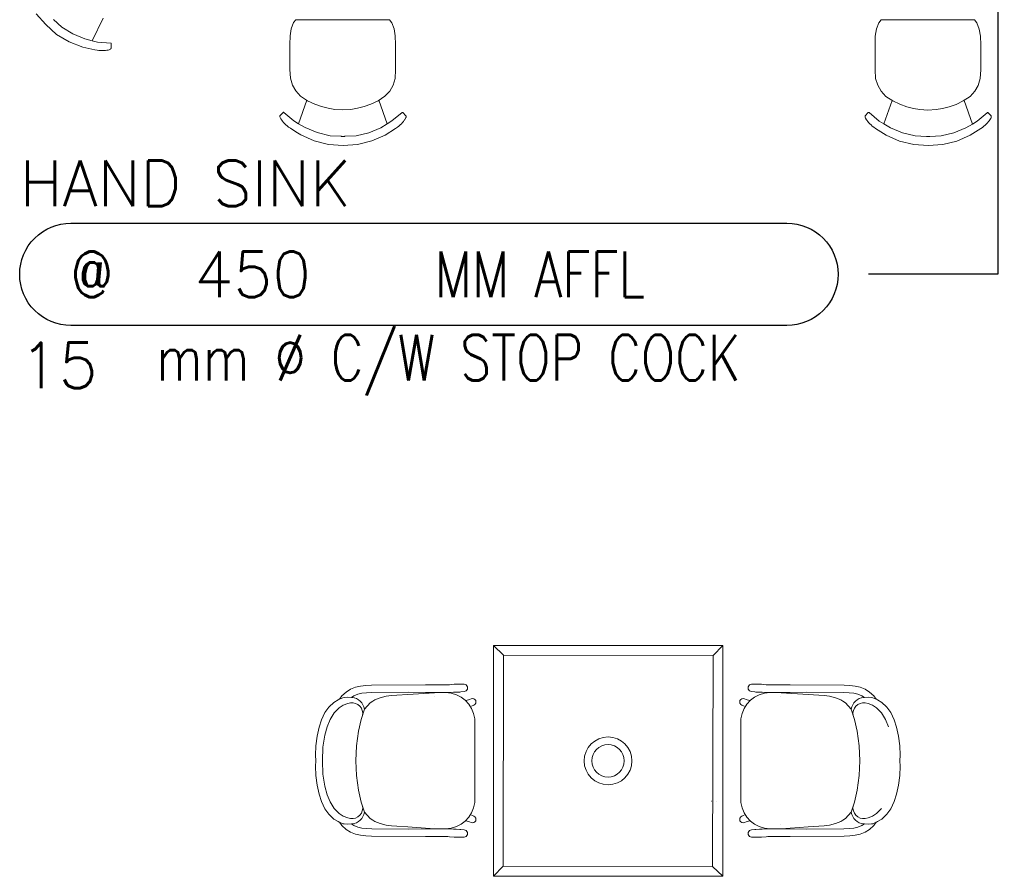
# Model space of a CAD drawing. Extents: x -750 to 58062, y -2404 to 18333.
# Tile 8 of 91: x 5286 to 8534, y 3408 to 6233. Entities that reach past the tile are written whole.
import ezdxf
from ezdxf.enums import TextEntityAlignment as Align

# ---------------------------------------------------------------- set-up
doc = ezdxf.new("R2010")
doc.units = 0
doc.header["$MEASUREMENT"] = 0
doc.layers.add('GREY SCALE', color=9, linetype='Continuous', lineweight=0, true_color=0x808080)
doc.layers.add('GREYSCALE', color=9, linetype='Continuous', lineweight=0, true_color=0x808080)
for name, color, linetype in [('LINE', 7, 'Continuous'), ('PLUMBING-DW-TR-LVL-TAG', 7, 'Continuous'), ('TAG', 7, 'Continuous')]:
    doc.layers.add(name, color=color, linetype=linetype)
doc.styles.add('Oswald Light', font='txt')
doc.styles.add('ROMANS-100', font='romans.shx', dxfattribs={"width": 0.8})
doc.styles.get("Standard").update_dxf_attribs({"font": 'arial.ttf', "width": 0.8})
doc.dimstyles.new('MDS-50', dxfattribs={"dimtxt": 100, "dimasz": 100, "dimexe": 50, "dimexo": 50, "dimgap": 25, "dimtad": 1, "dimdec": 0, "dimtxsty": 'Oswald Light', "dimcen": 0, "dimdle": 1.5875, "dimazin": 0, "dimtfac": 1, "dimtdec": 0, "dimtix": 1, "dimtmove": 0, "dimatfit": 0, "dimfxl": 1, "dimfrac": 2, "dimtolj": 1, "dimarcsym": 0})

# ---------------------------------------------------------------- blocks, each defined once
blk = doc.blocks.new('FLOOR PLAN')
at = {"layer": 'GREYSCALE'}
for p, q in [((5371.9, 6216.7), (5340.2, 6252.7)), ((5561, 6238.2), (5525.5, 6163.6)), ((5371.9, 6216.7), (5407.8, 6184.8)), ((5424.6, 6208.8), (5397, 6233.6)), ((5461.2, 6186.3), (5424.6, 6208.8)), ((6189.7, 6223.5), (6182, 6203.2)), ((6197, 6232.9), (6189.7, 6223.5)), ((6505.7, 6232.9), (6197, 6232.9)), ((6505.7, 6232.9), (6513.3, 6223)), ((6513.3, 6223), (6521.1, 6202.7)), ((8120.3, 6222.8), (8112.6, 6202.5)), ((8127.6, 6232.3), (8120.3, 6222.8)), ((8436.2, 6232.3), (8127.6, 6232.3)), ((8128.1, 6232.9), (8127.8, 6232.6)), ((8435.7, 6232.9), (8436, 6232.6)), ((8436.2, 6232.3), (8443.8, 6222.4)), ((8443.8, 6222.4), (8451.6, 6202.1)), ((5449.1, 6160.1), (5407.8, 6184.8)), ((5501, 6169.6), (5461.2, 6186.3)), ((6178.2, 6180), (6177.4, 6151.7)), ((6182, 6203.2), (6178.2, 6180)), ((6521.1, 6202.7), (6525, 6179.5)), ((6525, 6179.5), (6525.9, 6151.2)), ((8108.7, 6179.3), (8107.9, 6151)), ((8112.6, 6202.5), (8108.7, 6179.3)), ((8451.6, 6202.1), (8455.5, 6178.9)), ((8455.5, 6178.9), (8456.4, 6150.6)), ((5494, 6142.4), (5449.1, 6160.1)), ((5534.1, 6133.7), (5494, 6142.4)), ((5525.5, 6163.6), (5501, 6169.6)), ((5543, 6159.3), (5525.5, 6163.6)), ((5586.3, 6155.5), (5543, 6159.3)), ((5587.2, 6155.2), (5586.3, 6155.5)), ((5587.9, 6154.5), (5587.2, 6155.2)), ((5588.1, 6153.5), (5587.6, 6139.1)), ((5588.1, 6153.5), (5587.9, 6154.5)), ((6177.4, 6151.7), (6177.4, 6120.3)), ((6525.9, 6151.2), (6525.9, 6119.9)), ((8107.9, 6151), (8108, 6119.7)), ((8456.4, 6150.6), (8456.4, 6119.3)), ((5541.4, 6132.1), (5534.1, 6133.7)), ((5541.4, 6132.1), (5547.1, 6131.5)), ((5552.9, 6131.1), (5547.1, 6131.5)), ((5558.5, 6131), (5552.9, 6131.1)), ((5563.9, 6131.2), (5558.5, 6131)), ((5568.9, 6131.6), (5563.9, 6131.2)), ((5573.4, 6132.2), (5568.9, 6131.6)), ((5574.1, 6132.3), (5573.4, 6132.2)), ((5577.2, 6132.9), (5574.1, 6132.3)), ((5577.2, 6132.9), (5578, 6133.1)), ((5581.2, 6133.9), (5578, 6133.1)), ((5583.5, 6134.9), (5581.2, 6133.9)), ((5585, 6135.9), (5583.5, 6134.9)), ((5585.7, 6136.6), (5585, 6135.9)), ((5587.3, 6138.2), (5585.7, 6136.6)), ((5587.6, 6139.1), (5587.3, 6138.2)), ((6177.4, 6120.3), (6177.4, 6119.9)), ((6177.5, 6068.4), (6177.4, 6119.9)), ((6525.9, 6119.9), (6525.9, 6119.5)), ((6525.9, 6119.5), (6525.9, 6092.9)), ((8108, 6119.7), (8108, 6119.3)), ((8108, 6067.8), (8108, 6119.3)), ((8456.4, 6119.3), (8456.4, 6118.8)), ((8456.4, 6118.8), (8456.5, 6092.3)), ((6525.9, 6092.9), (6525.9, 6092.7)), ((6526, 6068), (6525.9, 6092.7)), ((8456.5, 6092.3), (8456.5, 6092.1)), ((8456.5, 6067.4), (8456.5, 6092.1)), ((6177.5, 6068.4), (6179.3, 6039.8)), ((6526, 6068), (6524.3, 6039.3)), ((8108, 6067.8), (8109.8, 6039.2)), ((8456.5, 6067.4), (8454.8, 6038.7)), ((6179.3, 6039.8), (6186, 6017.5)), ((6186, 6017.5), (6197, 5998)), ((6517.6, 6017.1), (6506.6, 5997.6)), ((6524.3, 6039.3), (6517.6, 6017.1)), ((8109.8, 6039.2), (8116.5, 6016.9)), ((8116.5, 6016.9), (8127.5, 5997.4)), ((8448.1, 6016.5), (8437.2, 5997)), ((8454.8, 6038.7), (8448.1, 6016.5)), ((6197, 5998), (6212.7, 5981)), ((6212.7, 5981), (6235.6, 5966)), ((6468.1, 5965.7), (6491, 5980.6)), ((6506.6, 5997.6), (6491, 5980.6)), ((8127.5, 5997.4), (8143.2, 5980.3)), ((8143.2, 5980.3), (8166.2, 5965.3)), ((8398.6, 5965), (8421.5, 5980)), ((8437.2, 5997), (8421.5, 5980)), ((6233.4, 5967.4), (6206.2, 5890.2)), ((6235.6, 5966), (6259.2, 5954.7)), ((6259.2, 5954.7), (6281.8, 5946.6)), ((6281.8, 5946.6), (6303.9, 5940.9)), ((6399.9, 5940.8), (6422, 5946.4)), ((6422, 5946.4), (6444.6, 5954.5)), ((6444.6, 5954.5), (6468.1, 5965.7)), ((6471.1, 5967.6), (6498.7, 5889.8)), ((8163.9, 5966.8), (8136.8, 5889.5)), ((8166.2, 5965.3), (8189.7, 5954.1)), ((8189.7, 5954.1), (8212.3, 5946)), ((8212.3, 5946), (8234.4, 5940.2)), ((8330.4, 5940.1), (8352.5, 5945.8)), ((8352.5, 5945.8), (8375.1, 5953.9)), ((8375.1, 5953.9), (8398.6, 5965)), ((8401.6, 5967), (8429.2, 5889.1)), ((6145, 5916.9), (6144.5, 5916)), ((6144.5, 5916), (6144.5, 5913.8)), ((6144.5, 5913.8), (6144.5, 5912.8)), ((6144.5, 5912.8), (6144.9, 5911)), ((6154.8, 5927.5), (6145, 5916.9)), ((6154.8, 5927.5), (6155.6, 5928)), ((6155.6, 5928), (6156.6, 5928)), ((6156.6, 5928), (6157.5, 5927.5)), ((6157.5, 5927.5), (6190.8, 5899.5)), ((6303.9, 5940.9), (6325.3, 5937.4)), ((6325.3, 5937.4), (6351.9, 5935.9)), ((6351.9, 5935.9), (6378.5, 5937.4)), ((6378.5, 5937.4), (6399.9, 5940.8)), ((6547.4, 5927), (6514.1, 5899.1)), ((6548.3, 5927.5), (6547.4, 5927)), ((6549.2, 5927.5), (6548.3, 5927.5)), ((6550.1, 5926.9), (6549.2, 5927.5)), ((6550.1, 5926.9), (6559.9, 5916.4)), ((6559.9, 5916.4), (6560.4, 5915.5)), ((6560.4, 5912.2), (6560, 5910.5)), ((6560.4, 5915.5), (6560.4, 5913.2)), ((6560.4, 5913.2), (6560.4, 5912.2)), ((8075.5, 5916.3), (8075, 5915.4)), ((8075, 5915.4), (8075, 5913.1)), ((8075, 5913.1), (8075.1, 5912.1)), ((8075.1, 5912.1), (8075.4, 5910.4)), ((8085.3, 5926.8), (8075.5, 5916.3)), ((8085.3, 5926.8), (8086.2, 5927.3)), ((8086.2, 5927.3), (8087.1, 5927.4)), ((8087.1, 5927.4), (8088, 5926.9)), ((8088, 5926.9), (8121.3, 5898.9)), ((8234.4, 5940.2), (8255.8, 5936.8)), ((8255.8, 5936.8), (8282.4, 5935.3)), ((8282.4, 5935.3), (8309, 5936.7)), ((8309, 5936.7), (8330.4, 5940.1)), ((8477.9, 5926.4), (8444.6, 5898.5)), ((8478.8, 5926.9), (8477.9, 5926.4)), ((8479.8, 5926.8), (8478.8, 5926.9)), ((8480.6, 5926.3), (8479.8, 5926.8)), ((8480.6, 5926.3), (8490.4, 5915.8)), ((8490.4, 5915.8), (8490.9, 5914.9)), ((8490.9, 5914.9), (8490.9, 5912.6)), ((8490.9, 5912.6), (8490.9, 5911.6)), ((6144.9, 5911), (6145.9, 5908.7)), ((6145.9, 5908.7), (6147.5, 5905.8)), ((6148, 5905.2), (6147.5, 5905.8)), ((6148, 5905.2), (6149.7, 5902.6)), ((6149.7, 5902.6), (6150.2, 5901.9)), ((6150.2, 5901.9), (6152.9, 5898.3)), ((6152.9, 5898.3), (6156.2, 5894.5)), ((6156.2, 5894.5), (6159.9, 5890.6)), ((6159.9, 5890.6), (6164, 5886.7)), ((6164, 5886.7), (6168.3, 5882.8)), ((6172.8, 5879.2), (6168.3, 5882.8)), ((6190.8, 5899.5), (6206.2, 5890.2)), ((6206.2, 5890.2), (6227.9, 5877.1)), ((6498.7, 5889.8), (6477.1, 5876.7)), ((6514.1, 5899.1), (6498.7, 5889.8)), ((6532.2, 5878.7), (6536.7, 5882.3)), ((6541, 5886.2), (6536.7, 5882.3)), ((6545.1, 5890.1), (6541, 5886.2)), ((6548.8, 5894), (6545.1, 5890.1)), ((6552, 5897.8), (6548.8, 5894)), ((6554.8, 5901.4), (6552, 5897.8)), ((6555.2, 5902.1), (6554.8, 5901.4)), ((6557, 5904.6), (6555.2, 5902.1)), ((6557, 5904.6), (6557.4, 5905.3)), ((6559, 5908.2), (6557.4, 5905.3)), ((6560, 5910.5), (6559, 5908.2)), ((8075.4, 5910.4), (8076.4, 5908.1)), ((8076.4, 5908.1), (8078, 5905.2)), ((8078.5, 5904.5), (8078, 5905.2)), ((8078.5, 5904.5), (8080.3, 5901.9)), ((8080.3, 5901.9), (8080.7, 5901.3)), ((8080.7, 5901.3), (8083.5, 5897.7)), ((8083.5, 5897.7), (8086.7, 5893.9)), ((8086.7, 5893.9), (8090.4, 5890)), ((8090.4, 5890), (8094.5, 5886)), ((8094.5, 5886), (8098.8, 5882.2)), ((8103.3, 5878.6), (8098.8, 5882.2)), ((8121.3, 5898.9), (8136.8, 5889.5)), ((8136.8, 5889.5), (8158.4, 5876.4)), ((8429.2, 5889.1), (8407.6, 5876.1)), ((8444.6, 5898.5), (8429.2, 5889.1)), ((8462.7, 5878.1), (8467.2, 5881.7)), ((8471.5, 5885.5), (8467.2, 5881.7)), ((8475.6, 5889.5), (8471.5, 5885.5)), ((8479.3, 5893.4), (8475.6, 5889.5)), ((8482.5, 5897.2), (8479.3, 5893.4)), ((8485.3, 5900.8), (8482.5, 5897.2)), ((8485.7, 5901.4), (8485.3, 5900.8)), ((8487.5, 5904), (8485.7, 5901.4)), ((8487.5, 5904), (8487.9, 5904.7)), ((8489.6, 5907.5), (8487.9, 5904.7)), ((8490.6, 5909.9), (8489.6, 5907.5)), ((8490.9, 5911.6), (8490.6, 5909.9)), ((6172.8, 5879.2), (6179, 5875.2)), ((6179, 5875.2), (6196.7, 5863.7)), ((6196.7, 5863.7), (6213.6, 5852.9)), ((6213.6, 5852.9), (6257.9, 5833.5)), ((6227.9, 5877.1), (6267.8, 5860.6)), ((6267.8, 5860.6), (6309.7, 5850.6)), ((6309.7, 5850.6), (6346.7, 5848.5)), ((6346.7, 5848.5), (6347.5, 5848.4)), ((6347.5, 5848.4), (6352.5, 5848.1)), ((6357.5, 5848.4), (6352.5, 5848.1)), ((6358.3, 5848.5), (6357.5, 5848.4)), ((6395.4, 5850.4), (6358.3, 5848.5)), ((6437.2, 5860.4), (6395.4, 5850.4)), ((6477.1, 5876.7), (6437.2, 5860.4)), ((6491.4, 5852.5), (6447.2, 5833.3)), ((6525.9, 5874.7), (6491.4, 5852.5)), ((6532.2, 5878.7), (6525.9, 5874.7)), ((8103.3, 5878.6), (8109.5, 5874.6)), ((8109.5, 5874.6), (8127.3, 5863.1)), ((8127.3, 5863.1), (8144.1, 5852.2)), ((8144.1, 5852.2), (8188.5, 5832.9)), ((8158.4, 5876.4), (8198.4, 5860)), ((8198.4, 5860), (8240.2, 5849.9)), ((8240.2, 5849.9), (8277.3, 5847.8)), ((8277.3, 5847.8), (8278.1, 5847.8)), ((8278.1, 5847.8), (8283.1, 5847.5)), ((8288, 5847.8), (8283.1, 5847.5)), ((8288.9, 5847.8), (8288, 5847.8)), ((8325.9, 5849.8), (8288.9, 5847.8)), ((8367.7, 5859.7), (8325.9, 5849.8)), ((8407.6, 5876.1), (8367.7, 5859.7)), ((8422, 5851.9), (8377.7, 5832.7)), ((8456.5, 5874.1), (8422, 5851.9)), ((8462.7, 5878.1), (8456.5, 5874.1)), ((6257.9, 5833.5), (6304.6, 5821.7)), ((6352.6, 5818.7), (6304.6, 5821.7)), ((6352.6, 5818.7), (6400.5, 5821.6)), ((6447.2, 5833.3), (6400.5, 5821.6)), ((8188.5, 5832.9), (8235.2, 5821.1)), ((8283.1, 5818.1), (8235.2, 5821.1)), ((8283.1, 5818.1), (8331, 5821)), ((8377.7, 5832.7), (8331, 5821)), ((6848.5, 4169.8), (6881.9, 4137.7)), ((7054.1, 4169.8), (7226.9, 4169.8)), ((7226.9, 4169.8), (7399.7, 4169.8)), ((7605.4, 4169.8), (7573.3, 4136.3)), ((6393.6, 4031.7), (6377.7, 4025.2)), ((6410.4, 4035.7), (6393.6, 4031.7)), ((6428.1, 4038), (6410.4, 4035.7)), ((6446.7, 4038.9), (6428.1, 4038)), ((6624.4, 4039.7), (6446.7, 4038.9)), ((6669.9, 4039.8), (6624.4, 4039.7)), ((6688.3, 4039.9), (6669.9, 4039.8)), ((6698.9, 4040), (6688.3, 4039.9)), ((6704.2, 4040.3), (6698.9, 4040)), ((6719.6, 4041.6), (6704.2, 4040.3)), ((6732.1, 4041.9), (6719.6, 4041.6)), ((6751.7, 4041.9), (6732.1, 4041.9)), ((6751.9, 4041.9), (6751.7, 4041.9)), ((6752.1, 4041.9), (6751.9, 4041.9)), ((6759.3, 4039.6), (6752.1, 4041.9)), ((6763.7, 4033.5), (6759.3, 4039.6)), ((6763.7, 4025.9), (6763.7, 4033.5)), ((7688.8, 4033.5), (7693.3, 4039.6)), ((7688.8, 4025.9), (7688.8, 4033.5)), ((7693.3, 4039.6), (7700.4, 4041.9)), ((7700.4, 4041.9), (7700.6, 4041.9)), ((7700.6, 4041.9), (7700.8, 4041.9)), ((7700.8, 4041.9), (7720.4, 4041.9)), ((7720.4, 4041.9), (7732.9, 4041.6)), ((7732.9, 4041.6), (7748.3, 4040.3)), ((7748.3, 4040.3), (7753.6, 4040)), ((7753.6, 4040), (7764.2, 4039.9)), ((7764.2, 4039.9), (7782.6, 4039.8)), ((7782.6, 4039.8), (7828.1, 4039.7)), ((7828.1, 4039.7), (8005.8, 4038.9)), ((8005.8, 4038.9), (8024.4, 4038)), ((8024.4, 4038), (8042.1, 4035.7)), ((8042.1, 4035.7), (8058.9, 4031.7)), ((8058.9, 4031.7), (8074.8, 4025.2)), ((6349.2, 4003.6), (6340.7, 3992.8)), ((6340.7, 3992.8), (6352.1, 3997.4)), ((6362.8, 4016), (6349.2, 4003.6)), ((6352.1, 3997.4), (6356.5, 3998)), ((6356.5, 3998), (6367.6, 3999.1)), ((6377.7, 4025.2), (6362.8, 4016)), ((6380, 3998.1), (6367.6, 3999.1)), ((6380, 3998.1), (6388.7, 4003.5)), ((6381.5, 3998), (6380, 3998.1)), ((6388.7, 4003.5), (6401, 4008.5)), ((6390.2, 3999.5), (6390.2, 3999.5)), ((6401, 4008.5), (6414.7, 4011.8)), ((6414.7, 4011.8), (6430.2, 4013.7)), ((6430.2, 4013.7), (6447.5, 4014.6)), ((6447.5, 4014.6), (6569.6, 4015.1)), ((6475.2, 3997.3), (6457.9, 3990.5)), ((6475.2, 3997.3), (6495.1, 4002)), ((6495.1, 4002), (6512.5, 4004.4)), ((6512.5, 4004.4), (6529.8, 4005.8)), ((6529.8, 4005.8), (6565.9, 4008.1)), ((6565.9, 4008.1), (6654.9, 4013.9)), ((6624.5, 4014.2), (6569.7, 4015.1)), ((6670, 4014.3), (6624.5, 4014.2)), ((6654.9, 4013.9), (6672.8, 4014.4)), ((6655.5, 3999.7), (6655.5, 3999.7)), ((6688.5, 4014.4), (6670, 4014.3)), ((6672.8, 4014.4), (6673.3, 4014.4)), ((6673.3, 4014.4), (6676.1, 4014.2)), ((6698.9, 4014.5), (6688.5, 4014.4)), ((6703.8, 4014.5), (6698.9, 4014.5)), ((6717.2, 4015.2), (6703.8, 4014.5)), ((6725.8, 4015.9), (6717.2, 4015.2)), ((6738, 4016.1), (6725.8, 4015.9)), ((6741, 4016.2), (6738, 4016.1)), ((6752.1, 4017.5), (6741, 4016.2)), ((6752.1, 4017.5), (6759.3, 4019.9)), ((6759.3, 4019.9), (6763.7, 4025.9)), ((7693.3, 4019.9), (7688.8, 4025.9)), ((7700.4, 4017.5), (7693.3, 4019.9)), ((7700.4, 4017.5), (7711.5, 4016.2)), ((7711.5, 4016.2), (7714.5, 4016.1)), ((7714.5, 4016.1), (7726.7, 4015.9)), ((7726.7, 4015.9), (7735.4, 4015.2)), ((7735.4, 4015.2), (7748.7, 4014.5)), ((7748.7, 4014.5), (7753.6, 4014.5)), ((7753.6, 4014.5), (7764.1, 4014.4)), ((7764.1, 4014.4), (7782.5, 4014.3)), ((7779.2, 4014.4), (7776.4, 4014.2)), ((7779.7, 4014.4), (7779.2, 4014.4)), ((7797.6, 4013.9), (7779.7, 4014.4)), ((7782.5, 4014.3), (7828, 4014.2)), ((7797, 3999.7), (7797, 3999.7)), ((7886.6, 4008.1), (7797.6, 4013.9)), ((7828, 4014.2), (7882.8, 4015.1)), ((8005, 4014.6), (7882.9, 4015.1)), ((7922.8, 4005.8), (7886.6, 4008.1)), ((7940.1, 4004.4), (7922.8, 4005.8)), ((7957.4, 4002), (7940.1, 4004.4)), ((7977.3, 3997.3), (7957.4, 4002)), ((7977.3, 3997.3), (7994.6, 3990.5)), ((8022.3, 4013.7), (8005, 4014.6)), ((8037.8, 4011.8), (8022.3, 4013.7)), ((8051.5, 4008.5), (8037.8, 4011.8)), ((8063.8, 4003.5), (8051.5, 4008.5)), ((8062.3, 3999.5), (8062.3, 3999.5)), ((8072.5, 3998.1), (8063.8, 4003.5)), ((8071, 3998), (8072.5, 3998.1)), ((8072.5, 3998.1), (8084.9, 3999.1)), ((8074.8, 4025.2), (8089.7, 4016)), ((8096, 3998), (8084.9, 3999.1)), ((8089.7, 4016), (8103.3, 4003.6)), ((8100.4, 3997.4), (8096, 3998)), ((8111.8, 3992.8), (8100.4, 3997.4)), ((8103.3, 4003.6), (8111.8, 3992.8)), ((6293.1, 3948.4), (6305.7, 3966.1)), ((6305.7, 3966.1), (6307.3, 3967.5)), ((6307.3, 3967.5), (6321.8, 3982)), ((6321.8, 3982), (6336.7, 3990.6)), ((6339.7, 3963.7), (6323.6, 3947.2)), ((6336.7, 3990.6), (6339.8, 3992.4)), ((6353, 3972.5), (6339.7, 3963.7)), ((6339.8, 3992.4), (6340.7, 3992.8)), ((6367.9, 3978.6), (6353, 3972.5)), ((6377.5, 3979.9), (6367.9, 3978.6)), ((6378.3, 3980), (6377.5, 3979.9)), ((6441.7, 3980.1), (6423.4, 3959.5)), ((6451.1, 3986.1), (6441.7, 3980.1)), ((6457.9, 3990.5), (6451.1, 3986.1)), ((6759.3, 3988), (6769.4, 3991.2)), ((6769.4, 3991.2), (6775.1, 3993.8)), ((6775.1, 3993.8), (6775.2, 3993.9)), ((6775.2, 3993.9), (6779.6, 3994.8)), ((6783.9, 3972.4), (6776.9, 3969)), ((6779.6, 3994.8), (6784.1, 3993.9)), ((6784.1, 3972.5), (6783.9, 3972.4)), ((6784.1, 3993.9), (6787.8, 3991.4)), ((6787.8, 3975), (6784.1, 3972.5)), ((6787.8, 3991.4), (6790.3, 3987.6)), ((6790.3, 3978.8), (6787.8, 3975)), ((6790.3, 3987.6), (6791.2, 3983.2)), ((6791.2, 3983.2), (6790.3, 3978.8)), ((7662.2, 3987.6), (7661.3, 3983.2)), ((7661.3, 3983.2), (7662.2, 3978.8)), ((7664.7, 3991.4), (7662.2, 3987.6)), ((7662.2, 3978.8), (7664.7, 3975)), ((7668.4, 3993.9), (7664.7, 3991.4)), ((7664.7, 3975), (7668.4, 3972.5)), ((7672.9, 3994.8), (7668.4, 3993.9)), ((7668.4, 3972.5), (7668.6, 3972.4)), ((7668.6, 3972.4), (7675.6, 3969)), ((7677.3, 3993.9), (7672.9, 3994.8)), ((7677.4, 3993.8), (7677.3, 3993.9)), ((7683.1, 3991.2), (7677.4, 3993.8)), ((7693.2, 3988), (7683.1, 3991.2)), ((7994.6, 3990.5), (8001.4, 3986.1)), ((8001.4, 3986.1), (8010.8, 3980.1)), ((8010.8, 3980.1), (8029.1, 3959.5)), ((8074.2, 3980), (8075, 3979.9)), ((8075, 3979.9), (8084.6, 3978.6)), ((8084.6, 3978.6), (8099.5, 3972.5)), ((8099.5, 3972.5), (8112.8, 3963.7)), ((8112.7, 3992.4), (8111.8, 3992.8)), ((8115.8, 3990.6), (8112.7, 3992.4)), ((8112.8, 3963.7), (8128.9, 3947.2)), ((8130.7, 3982), (8115.8, 3990.6)), ((8145.3, 3967.5), (8130.7, 3982)), ((8146.8, 3966.1), (8145.3, 3967.5)), ((8159.4, 3948.4), (8146.8, 3966.1)), ((6293.1, 3948.4), (6281.7, 3924.7)), ((6323.6, 3947.2), (6309.7, 3925.1)), ((6423.4, 3959.5), (6412.9, 3925.9)), ((8029.1, 3959.5), (8039.6, 3925.9)), ((8128.9, 3947.2), (8142.8, 3925.1)), ((8159.4, 3948.4), (8170.8, 3924.7)), ((6273.7, 3900.2), (6267.3, 3870.7)), ((6281.7, 3924.7), (6273.7, 3900.2)), ((6299.8, 3901.8), (6292.5, 3874)), ((6309.7, 3925.1), (6299.8, 3901.8)), ((6412.9, 3925.9), (6403.9, 3886.9)), ((6787.3, 3928.1), (6787.3, 3651.3)), ((7665.2, 3928.1), (7665.2, 3651.3)), ((8039.6, 3925.9), (8048.6, 3886.9)), ((8142.8, 3925.1), (8152.7, 3901.8)), ((8170.8, 3924.7), (8178.8, 3900.2)), ((8178.8, 3900.2), (8185.2, 3870.7)), ((6267.3, 3870.7), (6263.4, 3838.5)), ((6292.5, 3874), (6286.2, 3834.3)), ((6403.9, 3886.9), (6396.9, 3838.4)), ((8048.6, 3886.9), (8055.6, 3838.4)), ((8185.2, 3870.7), (8189.1, 3838.5)), ((6263.4, 3838.5), (6262.3, 3807.6)), ((6286.2, 3834.3), (6285.1, 3789.7)), ((6396.9, 3838.4), (6394.6, 3789.7)), ((8055.6, 3838.4), (8057.9, 3789.7)), ((8189.1, 3838.5), (8190.2, 3807.6)), ((6262.3, 3807.6), (6262.5, 3789.7)), ((8190.2, 3807.6), (8190, 3789.7)), ((6262.3, 3771.7), (6262.5, 3789.6)), ((6263.4, 3740.8), (6262.3, 3771.7)), ((6285.1, 3789.7), (6286.2, 3745)), ((6394.6, 3789.7), (6394.6, 3789.7)), ((6394.6, 3789.7), (6394.6, 3789.6)), ((6394.6, 3789.6), (6396.9, 3740.9)), ((8057.9, 3789.6), (8055.6, 3740.9)), ((8057.9, 3789.7), (8057.9, 3789.7)), ((8057.9, 3789.7), (8057.9, 3789.6)), ((8189.1, 3740.8), (8190.2, 3771.7)), ((8190.2, 3771.7), (8190, 3789.6)), ((6267.3, 3708.6), (6263.4, 3740.8)), ((6286.2, 3745), (6292.5, 3705.3)), ((6396.9, 3740.9), (6403.9, 3692.4)), ((8055.6, 3740.9), (8048.6, 3692.4)), ((8185.2, 3708.6), (8189.1, 3740.8)), ((6273.7, 3679.1), (6267.3, 3708.6)), ((6292.5, 3705.3), (6299.8, 3677.6)), ((8178.8, 3679.1), (8185.2, 3708.6)), ((6281.7, 3654.6), (6273.7, 3679.1)), ((6299.8, 3677.6), (6309.7, 3654.2)), ((6403.9, 3692.4), (6412.9, 3653.4)), ((8048.6, 3692.4), (8039.6, 3653.4)), ((8170.8, 3654.6), (8178.8, 3679.1)), ((6293.1, 3630.9), (6281.7, 3654.6)), ((6309.7, 3654.2), (6323.6, 3632.1)), ((6412.9, 3653.4), (6423.4, 3619.8)), ((7567.4, 3656.3), (7567.7, 3656.3)), ((7585.3, 3656.6), (7585.6, 3656.6)), ((8039.6, 3653.4), (8029.1, 3619.8)), ((8159.4, 3630.9), (8170.8, 3654.6)), ((6293.1, 3630.9), (6305.7, 3613.2)), ((6305.7, 3613.2), (6307.3, 3611.8)), ((6307.3, 3611.8), (6321.8, 3597.3)), ((6339.7, 3615.6), (6323.6, 3632.1)), ((6353, 3606.8), (6339.7, 3615.6)), ((6367.9, 3600.7), (6353, 3606.8)), ((6441.7, 3599.2), (6423.4, 3619.8)), ((6783.9, 3606.9), (6776.9, 3610.3)), ((6784.1, 3606.8), (6783.9, 3606.9)), ((6787.8, 3604.3), (6784.1, 3606.8)), ((7664.7, 3604.3), (7668.4, 3606.8)), ((7668.4, 3606.8), (7668.6, 3606.9)), ((7668.6, 3606.9), (7675.6, 3610.3)), ((8010.8, 3599.2), (8029.1, 3619.8)), ((8084.6, 3600.7), (8099.5, 3606.8)), ((8099.5, 3606.8), (8112.8, 3615.6)), ((8112.8, 3615.6), (8128.9, 3632.1)), ((8145.3, 3611.8), (8130.7, 3597.3)), ((8146.8, 3613.2), (8145.3, 3611.8)), ((8159.4, 3630.9), (8146.8, 3613.2)), ((6321.8, 3597.3), (6336.7, 3588.7)), ((6336.7, 3588.7), (6339.8, 3586.9)), ((6339.8, 3586.9), (6340.7, 3586.5)), ((6340.7, 3586.5), (6352.1, 3581.9)), ((6349.2, 3575.8), (6340.7, 3586.5)), ((6362.8, 3563.3), (6349.2, 3575.8)), ((6352.1, 3581.9), (6356.5, 3581.3)), ((6356.5, 3581.3), (6367.6, 3580.2)), ((6380, 3581.2), (6367.6, 3580.2)), ((6377.5, 3599.4), (6367.9, 3600.7)), ((6378.3, 3599.3), (6377.5, 3599.4)), ((6381.5, 3581.4), (6380, 3581.2)), ((6380, 3581.2), (6388.7, 3575.8)), ((6388.7, 3575.8), (6401, 3570.9)), ((6390.2, 3579.8), (6390.2, 3579.8)), ((6451.1, 3593.2), (6441.7, 3599.2)), ((6457.9, 3588.8), (6451.1, 3593.2)), ((6475.2, 3582), (6457.9, 3588.8)), ((6475.2, 3582), (6495.1, 3577.3)), ((6495.1, 3577.3), (6512.5, 3574.9)), ((6512.5, 3574.9), (6529.8, 3573.5)), ((6529.8, 3573.5), (6565.9, 3571.2)), ((6655.5, 3579.6), (6655.5, 3579.6)), ((6759.3, 3591.3), (6769.4, 3588.1)), ((6769.4, 3588.1), (6775.1, 3585.5)), ((6775.1, 3585.5), (6775.2, 3585.4)), ((6775.2, 3585.4), (6779.6, 3584.5)), ((6779.6, 3584.5), (6784.1, 3585.4)), ((6784.1, 3585.4), (6787.8, 3587.9)), ((6790.3, 3600.5), (6787.8, 3604.3)), ((6787.8, 3587.9), (6790.3, 3591.7)), ((6791.2, 3596.1), (6790.3, 3600.5)), ((6790.3, 3591.7), (6791.2, 3596.1)), ((7661.3, 3596.1), (7662.2, 3600.5)), ((7662.2, 3591.7), (7661.3, 3596.1)), ((7662.2, 3600.5), (7664.7, 3604.3)), ((7664.7, 3587.9), (7662.2, 3591.7)), ((7668.4, 3585.4), (7664.7, 3587.9)), ((7672.9, 3584.5), (7668.4, 3585.4)), ((7677.3, 3585.4), (7672.9, 3584.5)), ((7677.4, 3585.5), (7677.3, 3585.4)), ((7683.1, 3588.1), (7677.4, 3585.5)), ((7693.2, 3591.3), (7683.1, 3588.1)), ((7797, 3579.6), (7797, 3579.6)), ((7922.8, 3573.5), (7886.6, 3571.2)), ((7940.1, 3574.9), (7922.8, 3573.5)), ((7957.4, 3577.3), (7940.1, 3574.9)), ((7977.3, 3582), (7957.4, 3577.3)), ((7977.3, 3582), (7994.6, 3588.8)), ((7994.6, 3588.8), (8001.4, 3593.2)), ((8001.4, 3593.2), (8010.8, 3599.2)), ((8063.8, 3575.8), (8051.5, 3570.9)), ((8062.3, 3579.8), (8062.3, 3579.8)), ((8072.5, 3581.2), (8063.8, 3575.8)), ((8071, 3581.4), (8072.5, 3581.2)), ((8072.5, 3581.2), (8084.9, 3580.2)), ((8074.2, 3599.3), (8075, 3599.4)), ((8075, 3599.4), (8084.6, 3600.7)), ((8096, 3581.3), (8084.9, 3580.2)), ((8089.7, 3563.3), (8103.3, 3575.8)), ((8100.4, 3581.9), (8096, 3581.3)), ((8111.8, 3586.5), (8100.4, 3581.9)), ((8103.3, 3575.8), (8111.8, 3586.5)), ((8112.7, 3586.9), (8111.8, 3586.5)), ((8115.8, 3588.7), (8112.7, 3586.9)), ((8130.7, 3597.3), (8115.8, 3588.7)), ((6377.7, 3554.1), (6362.8, 3563.3)), ((6393.6, 3547.6), (6377.7, 3554.1)), ((6410.4, 3543.6), (6393.6, 3547.6)), ((6401, 3570.9), (6414.7, 3567.6)), ((6428.1, 3541.4), (6410.4, 3543.6)), ((6414.7, 3567.6), (6430.2, 3565.6)), ((6446.7, 3540.4), (6428.1, 3541.4)), ((6430.2, 3565.6), (6447.5, 3564.7)), ((6447.5, 3564.7), (6569.6, 3564.2)), ((6565.9, 3571.2), (6654.9, 3565.5)), ((6624.5, 3565.1), (6569.7, 3564.2)), ((6670, 3565), (6624.5, 3565.1)), ((6654.9, 3565.5), (6672.8, 3565)), ((6688.5, 3564.9), (6670, 3565)), ((6672.8, 3565), (6673.3, 3565)), ((6673.3, 3565), (6676.1, 3565.1)), ((6698.9, 3564.9), (6688.5, 3564.9)), ((6703.8, 3564.8), (6698.9, 3564.9)), ((6717.2, 3564.1), (6703.8, 3564.8)), ((6725.8, 3563.4), (6717.2, 3564.1)), ((6738, 3563.2), (6725.8, 3563.4)), ((6741, 3563.2), (6738, 3563.2)), ((6752.1, 3561.8), (6741, 3563.2)), ((6752.1, 3561.8), (6759.3, 3559.5)), ((6759.3, 3559.5), (6763.7, 3553.4)), ((6763.7, 3545.8), (6759.3, 3539.8)), ((6763.7, 3553.4), (6763.7, 3545.8)), ((7693.3, 3559.5), (7688.8, 3553.4)), ((7688.8, 3553.4), (7688.8, 3545.8)), ((7688.8, 3545.8), (7693.3, 3539.8)), ((7700.4, 3561.8), (7693.3, 3559.5)), ((7700.4, 3561.8), (7711.5, 3563.2)), ((7711.5, 3563.2), (7714.5, 3563.2)), ((7714.5, 3563.2), (7726.7, 3563.4)), ((7726.7, 3563.4), (7735.4, 3564.1)), ((7735.4, 3564.1), (7748.7, 3564.8)), ((7748.7, 3564.8), (7753.6, 3564.9)), ((7753.6, 3564.9), (7764.1, 3564.9)), ((7764.1, 3564.9), (7782.5, 3565)), ((7779.2, 3565), (7776.4, 3565.1)), ((7779.7, 3565), (7779.2, 3565)), ((7797.6, 3565.5), (7779.7, 3565)), ((7782.5, 3565), (7828, 3565.1)), ((7886.6, 3571.2), (7797.6, 3565.5)), ((7828, 3565.1), (7882.8, 3564.2)), ((8005, 3564.7), (7882.9, 3564.2)), ((8022.3, 3565.6), (8005, 3564.7)), ((8005.8, 3540.4), (8024.4, 3541.4)), ((8037.8, 3567.6), (8022.3, 3565.6)), ((8024.4, 3541.4), (8042.1, 3543.6)), ((8051.5, 3570.9), (8037.8, 3567.6)), ((8042.1, 3543.6), (8058.9, 3547.6)), ((8058.9, 3547.6), (8074.8, 3554.1)), ((8074.8, 3554.1), (8089.7, 3563.3)), ((6624.4, 3539.6), (6446.7, 3540.4)), ((6669.9, 3539.5), (6624.4, 3539.6)), ((6688.3, 3539.4), (6669.9, 3539.5)), ((6698.9, 3539.4), (6688.3, 3539.4)), ((6704.2, 3539), (6698.9, 3539.4)), ((6719.6, 3537.7), (6704.2, 3539)), ((6732.1, 3537.4), (6719.6, 3537.7)), ((6751.7, 3537.4), (6732.1, 3537.4)), ((6751.9, 3537.4), (6751.7, 3537.4)), ((6752.1, 3537.4), (6751.9, 3537.4)), ((6759.3, 3539.8), (6752.1, 3537.4)), ((7693.3, 3539.8), (7700.4, 3537.4)), ((7700.4, 3537.4), (7700.6, 3537.4)), ((7700.6, 3537.4), (7700.8, 3537.4)), ((7700.8, 3537.4), (7720.4, 3537.4)), ((7720.4, 3537.4), (7732.9, 3537.7)), ((7732.9, 3537.7), (7748.3, 3539)), ((7748.3, 3539), (7753.6, 3539.4)), ((7753.6, 3539.4), (7764.2, 3539.4)), ((7764.2, 3539.4), (7782.6, 3539.5)), ((7782.6, 3539.5), (7828.1, 3539.6)), ((7828.1, 3539.6), (8005.8, 3540.4)), ((6848.5, 3408.4), (6880.6, 3441.9)), ((7605.4, 3408.4), (7571.9, 3440.5))]:
    blk.add_line(p, q, dxfattribs=at)
at = {"layer": 'GREYSCALE', "ltscale": 3}
for p, q in [((6848.5, 3408.4), (6848.5, 4169.8)), ((6848.5, 4169.8), (7605.4, 4169.8)), ((7605.4, 4169.8), (7605.4, 3408.4)), ((6880.6, 3441.9), (6881.9, 4137.7)), ((6881.9, 4137.7), (7573.3, 4136.3)), ((7573.3, 4136.3), (7571.9, 3440.5)), ((7571.9, 3440.5), (6880.6, 3441.9)), ((7605.4, 3408.4), (6848.5, 3408.4))]:
    blk.add_line(p, q, dxfattribs=at)
at = {"layer": 'GREYSCALE'}
for radius in [78.9, 53.5]:
    blk.add_circle((7226.9, 3789.1), radius, dxfattribs=at)
for centre, radius, start, end in [((6378.3, 3952.4), 45.6, 8.8864, 85.879), ((6689.2, 3915.5), 98.9, 7.2909, 88.3551), ((7763.3, 3915.5), 98.9, 91.6449, 172.7091), ((8074.2, 3952.4), 45.6, 94.121, 171.1136), ((6383.1, 3945.9), 34.5, 348.2401, 99.3448), ((8069.4, 3945.9), 34.5, 80.6552, 191.7599), ((6383.1, 3633.4), 34.5, 260.6552, 11.7599), ((6689.2, 3663.8), 98.9, 271.6449, 352.7091), ((7763.3, 3663.8), 98.9, 187.2909, 268.3551), ((8069.4, 3633.4), 34.5, 168.2401, 279.3448), ((6378.3, 3626.9), 45.6, 274.121, 351.1136), ((8074.2, 3626.9), 45.6, 188.8864, 265.879)]:
    blk.add_arc(centre, radius, start, end, dxfattribs=at)
blk = doc.blocks.new('PLUMB-WS-WS-TAG')
at = {"layer": 'PLUMBING-DW-TR-LVL-TAG'}
blk.add_lwpolyline([(112.5, 112.5), (1687.5, 112.5, -0.414214), (1800, 0, -0.414214), (1687.5, -112.5), (112.5, -112.5, -0.414214), (0, 0), (0, 0, -0.414214)], format="xyb", close=True, dxfattribs=at)
at = {"layer": 'PLUMBING-DW-TR-LVL-TAG', "char_height": 100, "attachment_point": 4}
for s, width, insert in [('{\\Fromans|c0;@}', 115.286, (112.5, 0)), ('{\\Fromans|c0;MM AFFL}', 662.905, (912.5, 0)), ('{\\Fromans|c0;mm %%C C/W STOP COCK}', 1987.152, (300, -200))]:
    blk.add_mtext_dynamic_manual_height_columns(s, width=width, gutter_width=3324.7, heights=[0], dxfattribs=dict(at, insert=insert))
at = {"layer": 'PLUMBING-DW-TR-LVL-TAG', "style": 'ROMANS-100'}
for tag, p in [('PLUM-DR-EQP', (0, 200)), ('PLUM-DR-PSIZE', (0, -200))]:
    blk.add_attdef(tag, text='', height=100, dxfattribs=at).set_placement(p, align=Align.MIDDLE_LEFT)
blk.add_attdef('PLUM-PIPE-LVL', text='', height=100, dxfattribs=at).set_placement((512.5, 0), align=Align.MIDDLE_CENTER)

msp = doc.modelspace()

# ---------------------------------------------------------------- block references
at = {"layer": 'GREY SCALE', "ltscale": 5}
msp.add_blockref('FLOOR PLAN', (0, 0), dxfattribs=at)
at = {"layer": 'TAG', "xscale": 1.5, "yscale": 1.5, "zscale": 1.5}
msp.add_blockref('PLUMB-WS-WS-TAG', (5285.9, 5393.5), dxfattribs=at).add_auto_attribs({'PLUM-PIPE-LVL': '450', 'PLUM-DR-PSIZE': '15', 'PLUM-DR-EQP': 'HAND SINK'})

# ---------------------------------------------------------------- leaders
at = {"layer": 'LINE'}
msp.add_leader([(8512.8, 6627.5), (8512.8, 5393.5), (8085.9, 5393.5)], dimstyle='MDS-50', override={"dimasz": 130, "dimtad": 0}, dxfattribs=at)

doc.saveas('drawing.dxf')
